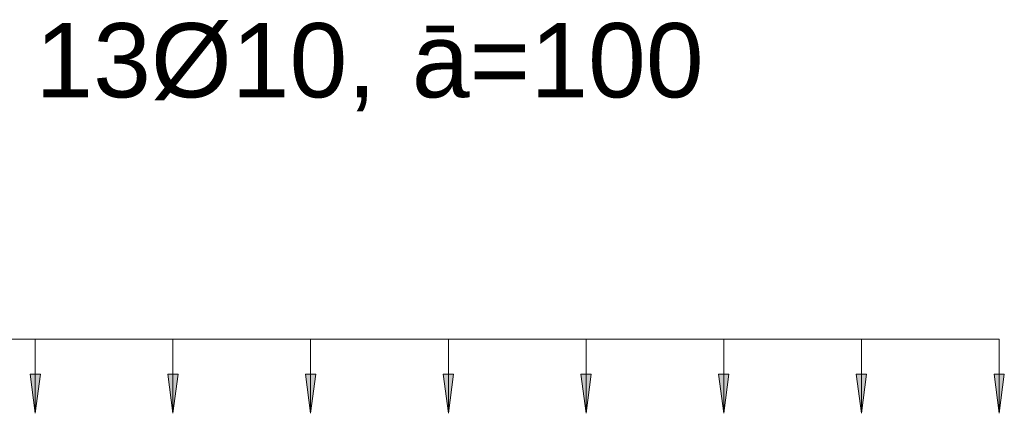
# Model space of a CAD drawing. Header units: millimetres. Extents: x -25607 to 9385, y 1894 to 10168.
# Tile 35 of 181: x -16933 to -16272, y 9314 to 9579. Entities that reach past the tile are written whole.
import ezdxf

# ---------------------------------------------------------------- set-up
doc = ezdxf.new("R2010")
doc.units = ezdxf.units.MM
for name, color, linetype, lineweight in [('A-ANNO-DIMS', 211, 'Continuous', 5), ('A-ANNO-DIMS-25', 211, 'Continuous', 5), ('S-RBAR-IDEN', 171, 'Continuous', 5)]:
    doc.layers.add(name, color=color, linetype=linetype, lineweight=lineweight)
doc.styles.add('Arial', font='arial.ttf', dxfattribs={"height": 50})
doc.styles.add('Arial_1', font='arial.ttf', dxfattribs={"height": 62.5})
doc.dimstyles.new('Výztuž_kusy__řezy_', dxfattribs={"dimscale": 304.8, "dimtxt": 0.18, "dimasz": 0, "dimexe": 0, "dimexo": 0.0625, "dimgap": 0.082021, "dimtad": 1, "dimdec": 0, "dimzin": 0, "dimdsep": 46, "dimtxsty": 'Arial_1', "dimblk1": 'NONE', "dimblk2": 'NONE', "dimsah": 1, "dimcen": 0.09, "dimazin": 0, "dimtfac": 1, "dimtdec": 4, "dimtix": 1, "dimtmove": 0, "dimatfit": 3, "dimfxl": 0.164042, "dimfxlon": 1, "dimtvp": 1, "dimtfill": 1, "dimtolj": 1, "dimtzin": 0, "dimarcsym": 2})

# ---------------------------------------------------------------- blocks, each defined once
blk = doc.blocks.new('DIMBLOCK82-V4')
at = {"layer": 'A-ANNO-DIMS-25'}
for points in [[(-17015.36, 9314.03), (-17011.9, 9340.32), (-17018.82, 9340.32)], [(-16922.82, 9314.03), (-16919.36, 9340.32), (-16926.28, 9340.32)]]:
    blk.add_hatch(color=256, dxfattribs=at).paths.add_polyline_path(points)
for p, q in [((-17015.36, 9364.03), (-16922.82, 9364.03)), ((-17015.36, 9364.03), (-17015.36, 9364.03)), ((-17015.36, 9364.03), (-17015.36, 9314.03)), ((-16922.82, 9364.03), (-16922.82, 9364.03)), ((-16922.82, 9364.03), (-16922.82, 9314.03)), ((-17011.9, 9340.32), (-17018.82, 9340.32)), ((-17018.82, 9340.32), (-17015.36, 9314.03)), ((-17015.36, 9314.03), (-17011.9, 9340.32)), ((-16919.36, 9340.32), (-16926.28, 9340.32)), ((-16926.28, 9340.32), (-16922.82, 9314.03)), ((-16922.82, 9314.03), (-16919.36, 9340.32))]:
    blk.add_line(p, q, dxfattribs=at)
blk = doc.blocks.new('_None')
blk = doc.blocks.new('DIMBLOCK83-V4')
at = {"layer": 'A-ANNO-DIMS-25'}
for points in [[(-16922.82, 9314.03), (-16919.36, 9340.32), (-16926.28, 9340.32)], [(-16830.27, 9314.03), (-16826.81, 9340.32), (-16833.73, 9340.32)]]:
    blk.add_hatch(color=256, dxfattribs=at).paths.add_polyline_path(points)
for p, q in [((-16922.82, 9364.03), (-16830.27, 9364.03)), ((-16922.82, 9364.03), (-16922.82, 9364.03)), ((-16922.82, 9364.03), (-16922.82, 9314.03)), ((-16830.27, 9364.03), (-16830.27, 9364.03)), ((-16830.27, 9364.03), (-16830.27, 9314.03)), ((-16919.36, 9340.32), (-16926.28, 9340.32)), ((-16926.28, 9340.32), (-16922.82, 9314.03)), ((-16922.82, 9314.03), (-16919.36, 9340.32)), ((-16826.81, 9340.32), (-16833.73, 9340.32)), ((-16833.73, 9340.32), (-16830.27, 9314.03)), ((-16830.27, 9314.03), (-16826.81, 9340.32))]:
    blk.add_line(p, q, dxfattribs=at)
blk = doc.blocks.new('DIMBLOCK84-V4')
at = {"layer": 'A-ANNO-DIMS-25'}
for points in [[(-16830.27, 9314.03), (-16826.81, 9340.32), (-16833.73, 9340.32)], [(-16737.73, 9314.03), (-16734.27, 9340.32), (-16741.19, 9340.32)]]:
    blk.add_hatch(color=256, dxfattribs=at).paths.add_polyline_path(points)
for p, q in [((-16830.27, 9364.03), (-16737.73, 9364.03)), ((-16830.27, 9364.03), (-16830.27, 9364.03)), ((-16830.27, 9364.03), (-16830.27, 9314.03)), ((-16737.73, 9364.03), (-16737.73, 9364.03)), ((-16737.73, 9364.03), (-16737.73, 9314.03)), ((-16826.81, 9340.32), (-16833.73, 9340.32)), ((-16833.73, 9340.32), (-16830.27, 9314.03)), ((-16830.27, 9314.03), (-16826.81, 9340.32)), ((-16734.27, 9340.32), (-16741.19, 9340.32)), ((-16741.19, 9340.32), (-16737.73, 9314.03)), ((-16737.73, 9314.03), (-16734.27, 9340.32))]:
    blk.add_line(p, q, dxfattribs=at)
blk = doc.blocks.new('DIMBLOCK85-V4')
at = {"layer": 'A-ANNO-DIMS-25'}
for points in [[(-16737.73, 9314.03), (-16734.27, 9340.32), (-16741.19, 9340.32)], [(-16645.18, 9314.03), (-16641.72, 9340.32), (-16648.64, 9340.32)]]:
    blk.add_hatch(color=256, dxfattribs=at).paths.add_polyline_path(points)
for p, q in [((-16737.73, 9364.03), (-16645.18, 9364.03)), ((-16737.73, 9364.03), (-16737.73, 9364.03)), ((-16737.73, 9364.03), (-16737.73, 9314.03)), ((-16645.18, 9364.03), (-16645.18, 9364.03)), ((-16645.18, 9364.03), (-16645.18, 9314.03)), ((-16734.27, 9340.32), (-16741.19, 9340.32)), ((-16741.19, 9340.32), (-16737.73, 9314.03)), ((-16737.73, 9314.03), (-16734.27, 9340.32)), ((-16641.72, 9340.32), (-16648.64, 9340.32)), ((-16648.64, 9340.32), (-16645.18, 9314.03)), ((-16645.18, 9314.03), (-16641.72, 9340.32))]:
    blk.add_line(p, q, dxfattribs=at)
blk = doc.blocks.new('DIMBLOCK86-V4')
at = {"layer": 'A-ANNO-DIMS-25'}
for points in [[(-16645.18, 9314.03), (-16641.72, 9340.32), (-16648.64, 9340.32)], [(-16552.64, 9314.03), (-16549.18, 9340.32), (-16556.1, 9340.32)]]:
    blk.add_hatch(color=256, dxfattribs=at).paths.add_polyline_path(points)
for p, q in [((-16645.18, 9364.03), (-16552.64, 9364.03)), ((-16645.18, 9364.03), (-16645.18, 9364.03)), ((-16645.18, 9364.03), (-16645.18, 9314.03)), ((-16552.64, 9364.03), (-16552.64, 9364.03)), ((-16552.64, 9364.03), (-16552.64, 9314.03)), ((-16641.72, 9340.32), (-16648.64, 9340.32)), ((-16648.64, 9340.32), (-16645.18, 9314.03)), ((-16645.18, 9314.03), (-16641.72, 9340.32)), ((-16549.18, 9340.32), (-16556.1, 9340.32)), ((-16556.1, 9340.32), (-16552.64, 9314.03)), ((-16552.64, 9314.03), (-16549.18, 9340.32))]:
    blk.add_line(p, q, dxfattribs=at)
blk = doc.blocks.new('DIMBLOCK87-V4')
at = {"layer": 'A-ANNO-DIMS-25'}
for points in [[(-16552.64, 9314.03), (-16549.18, 9340.32), (-16556.1, 9340.32)], [(-16460.09, 9314.03), (-16456.63, 9340.32), (-16463.55, 9340.32)]]:
    blk.add_hatch(color=256, dxfattribs=at).paths.add_polyline_path(points)
for p, q in [((-16552.64, 9364.03), (-16460.09, 9364.03)), ((-16552.64, 9364.03), (-16552.64, 9364.03)), ((-16552.64, 9364.03), (-16552.64, 9314.03)), ((-16460.09, 9364.03), (-16460.09, 9364.03)), ((-16460.09, 9364.03), (-16460.09, 9314.03)), ((-16549.18, 9340.32), (-16556.1, 9340.32)), ((-16556.1, 9340.32), (-16552.64, 9314.03)), ((-16552.64, 9314.03), (-16549.18, 9340.32)), ((-16456.63, 9340.32), (-16463.55, 9340.32)), ((-16463.55, 9340.32), (-16460.09, 9314.03)), ((-16460.09, 9314.03), (-16456.63, 9340.32))]:
    blk.add_line(p, q, dxfattribs=at)
blk = doc.blocks.new('DIMBLOCK88-V4')
at = {"layer": 'A-ANNO-DIMS-25'}
for points in [[(-16460.09, 9314.03), (-16456.63, 9340.32), (-16463.55, 9340.32)], [(-16367.55, 9314.03), (-16364.08, 9340.32), (-16371.01, 9340.32)]]:
    blk.add_hatch(color=256, dxfattribs=at).paths.add_polyline_path(points)
for p, q in [((-16460.09, 9364.03), (-16367.55, 9364.03)), ((-16460.09, 9364.03), (-16460.09, 9364.03)), ((-16460.09, 9364.03), (-16460.09, 9314.03)), ((-16367.55, 9364.03), (-16367.55, 9364.03)), ((-16367.55, 9364.03), (-16367.55, 9314.03)), ((-16456.63, 9340.32), (-16463.55, 9340.32)), ((-16463.55, 9340.32), (-16460.09, 9314.03)), ((-16460.09, 9314.03), (-16456.63, 9340.32)), ((-16364.08, 9340.32), (-16371.01, 9340.32)), ((-16371.01, 9340.32), (-16367.55, 9314.03)), ((-16367.55, 9314.03), (-16364.08, 9340.32))]:
    blk.add_line(p, q, dxfattribs=at)
blk = doc.blocks.new('DIMBLOCK89-V4')
at = {"layer": 'A-ANNO-DIMS-25'}
for points in [[(-16367.55, 9314.03), (-16364.08, 9340.32), (-16371.01, 9340.32)], [(-16275, 9314.03), (-16271.54, 9340.32), (-16278.46, 9340.32)]]:
    blk.add_hatch(color=256, dxfattribs=at).paths.add_polyline_path(points)
for p, q in [((-16367.55, 9364.03), (-16275, 9364.03)), ((-16367.55, 9364.03), (-16367.55, 9364.03)), ((-16367.55, 9364.03), (-16367.55, 9314.03)), ((-16275, 9364.03), (-16275, 9364.03)), ((-16275, 9364.03), (-16275, 9314.03)), ((-16364.08, 9340.32), (-16371.01, 9340.32)), ((-16371.01, 9340.32), (-16367.55, 9314.03)), ((-16367.55, 9314.03), (-16364.08, 9340.32)), ((-16271.54, 9340.32), (-16278.46, 9340.32)), ((-16278.46, 9340.32), (-16275, 9314.03)), ((-16275, 9314.03), (-16271.54, 9340.32))]:
    blk.add_line(p, q, dxfattribs=at)
blk = doc.blocks.new('DIMBLOCK90-V4')
at = {"layer": 'A-ANNO-DIMS-25'}
for points in [[(-17385.54, 9314.03), (-17382.08, 9340.32), (-17389.01, 9340.32)], [(-17293, 9314.03), (-17289.54, 9340.32), (-17296.46, 9340.32)], [(-17200.45, 9314.03), (-17196.99, 9340.32), (-17203.92, 9340.32)], [(-17107.91, 9314.03), (-17104.45, 9340.32), (-17111.37, 9340.32)], [(-17015.36, 9314.03), (-17011.9, 9340.32), (-17018.82, 9340.32)], [(-16922.82, 9314.03), (-16919.36, 9340.32), (-16926.28, 9340.32)], [(-16830.27, 9314.03), (-16826.81, 9340.32), (-16833.73, 9340.32)], [(-16737.73, 9314.03), (-16734.27, 9340.32), (-16741.19, 9340.32)], [(-16645.18, 9314.03), (-16641.72, 9340.32), (-16648.64, 9340.32)], [(-16552.64, 9314.03), (-16549.18, 9340.32), (-16556.1, 9340.32)], [(-16460.09, 9314.03), (-16456.63, 9340.32), (-16463.55, 9340.32)], [(-16367.55, 9314.03), (-16364.08, 9340.32), (-16371.01, 9340.32)], [(-16275, 9314.03), (-16271.54, 9340.32), (-16278.46, 9340.32)]]:
    blk.add_hatch(color=256, dxfattribs=at).paths.add_polyline_path(points)
for p, q in [((-17385.54, 9364.03), (-16275, 9364.03)), ((-17385.54, 9364.03), (-17293, 9364.03)), ((-17385.54, 9364.03), (-17385.54, 9364.03)), ((-17385.54, 9364.03), (-17385.54, 9314.03)), ((-17293, 9364.03), (-17200.45, 9364.03)), ((-17293, 9364.03), (-17293, 9364.03)), ((-17293, 9364.03), (-17293, 9314.03)), ((-17200.45, 9364.03), (-17107.91, 9364.03)), ((-17200.45, 9364.03), (-17200.45, 9364.03)), ((-17200.45, 9364.03), (-17200.45, 9314.03)), ((-17107.91, 9364.03), (-17015.36, 9364.03)), ((-17107.91, 9364.03), (-17107.91, 9364.03)), ((-17107.91, 9364.03), (-17107.91, 9314.03)), ((-17015.36, 9364.03), (-16922.82, 9364.03)), ((-17015.36, 9364.03), (-17015.36, 9364.03)), ((-17015.36, 9364.03), (-17015.36, 9314.03)), ((-16922.82, 9364.03), (-16830.27, 9364.03)), ((-16922.82, 9364.03), (-16922.82, 9364.03)), ((-16922.82, 9364.03), (-16922.82, 9314.03)), ((-16830.27, 9364.03), (-16737.73, 9364.03)), ((-16830.27, 9364.03), (-16830.27, 9364.03)), ((-16830.27, 9364.03), (-16830.27, 9314.03)), ((-16737.73, 9364.03), (-16645.18, 9364.03)), ((-16737.73, 9364.03), (-16737.73, 9364.03)), ((-16737.73, 9364.03), (-16737.73, 9314.03)), ((-16645.18, 9364.03), (-16552.64, 9364.03)), ((-16645.18, 9364.03), (-16645.18, 9364.03)), ((-16645.18, 9364.03), (-16645.18, 9314.03)), ((-16552.64, 9364.03), (-16460.09, 9364.03)), ((-16552.64, 9364.03), (-16552.64, 9364.03)), ((-16552.64, 9364.03), (-16552.64, 9314.03)), ((-16460.09, 9364.03), (-16367.55, 9364.03)), ((-16460.09, 9364.03), (-16460.09, 9364.03)), ((-16460.09, 9364.03), (-16460.09, 9314.03)), ((-16367.55, 9364.03), (-16275, 9364.03)), ((-16367.55, 9364.03), (-16367.55, 9364.03)), ((-16367.55, 9364.03), (-16367.55, 9314.03)), ((-16275, 9364.03), (-16275, 9364.03)), ((-16275, 9364.03), (-16275, 9314.03)), ((-17382.08, 9340.32), (-17389.01, 9340.32)), ((-17389.01, 9340.32), (-17385.54, 9314.03)), ((-17385.54, 9314.03), (-17382.08, 9340.32)), ((-17289.54, 9340.32), (-17296.46, 9340.32)), ((-17296.46, 9340.32), (-17293, 9314.03)), ((-17293, 9314.03), (-17289.54, 9340.32)), ((-17196.99, 9340.32), (-17203.92, 9340.32)), ((-17203.92, 9340.32), (-17200.45, 9314.03)), ((-17200.45, 9314.03), (-17196.99, 9340.32)), ((-17104.45, 9340.32), (-17111.37, 9340.32)), ((-17111.37, 9340.32), (-17107.91, 9314.03)), ((-17107.91, 9314.03), (-17104.45, 9340.32)), ((-17011.9, 9340.32), (-17018.82, 9340.32)), ((-17018.82, 9340.32), (-17015.36, 9314.03)), ((-17015.36, 9314.03), (-17011.9, 9340.32)), ((-16919.36, 9340.32), (-16926.28, 9340.32)), ((-16926.28, 9340.32), (-16922.82, 9314.03)), ((-16922.82, 9314.03), (-16919.36, 9340.32)), ((-16826.81, 9340.32), (-16833.73, 9340.32)), ((-16833.73, 9340.32), (-16830.27, 9314.03)), ((-16830.27, 9314.03), (-16826.81, 9340.32)), ((-16734.27, 9340.32), (-16741.19, 9340.32)), ((-16741.19, 9340.32), (-16737.73, 9314.03)), ((-16737.73, 9314.03), (-16734.27, 9340.32)), ((-16641.72, 9340.32), (-16648.64, 9340.32)), ((-16648.64, 9340.32), (-16645.18, 9314.03)), ((-16645.18, 9314.03), (-16641.72, 9340.32)), ((-16549.18, 9340.32), (-16556.1, 9340.32)), ((-16556.1, 9340.32), (-16552.64, 9314.03)), ((-16552.64, 9314.03), (-16549.18, 9340.32)), ((-16456.63, 9340.32), (-16463.55, 9340.32)), ((-16463.55, 9340.32), (-16460.09, 9314.03)), ((-16460.09, 9314.03), (-16456.63, 9340.32)), ((-16364.08, 9340.32), (-16371.01, 9340.32)), ((-16371.01, 9340.32), (-16367.55, 9314.03)), ((-16367.55, 9314.03), (-16364.08, 9340.32)), ((-16271.54, 9340.32), (-16278.46, 9340.32)), ((-16278.46, 9340.32), (-16275, 9314.03)), ((-16275, 9314.03), (-16271.54, 9340.32))]:
    blk.add_line(p, q, dxfattribs=at)

msp = doc.modelspace()

# ---------------------------------------------------------------- texts
at = {"layer": 'S-RBAR-IDEN', "char_height": 50, "attachment_point": 1, "style": 'Arial', "bg_fill": 3, "box_fill_scale": 1.25, "bg_fill_color": 256, "bg_fill_true_color": 13158600, "bg_fill_transparency": 0}
for s, insert, width in [('13Ø10, ', (-16922.77, 9576.68), 306.6455), ('ā=100', (-16669.76, 9576.68), 242.5105)]:
    msp.add_mtext(s, dxfattribs=dict(at, insert=insert, width=width))

# ---------------------------------------------------------------- dimensions: what is measured, and where the dimension line sits
at = {"layer": 'A-ANNO-DIMS'}
for base, p1, p2, text, override, picture, middle in [((-16275, 9364.03), (-17385.54, 9314.03), (-16275, 9314.03), '93 1111', {"dimpost": '<>', "dimblk1": 'None', "dimblk2": 'None', "dimsah": 1, "dimfxl": 1110.544754}, 'DIMBLOCK90-V4', (-16830.27, 9420.96)), ((-16922.82, 9364.03), (-17015.36, 9314.03), (-16922.82, 9314.03), ' ', {"dimpost": '<>', "dimfxl": 92.545396}, 'DIMBLOCK82-V4', (-16969.09, 9364.03)), ((-16830.27, 9364.03), (-16922.82, 9314.03), (-16830.27, 9314.03), ' ', {"dimpost": '<>', "dimfxl": 92.545396}, 'DIMBLOCK83-V4', (-16876.55, 9364.03)), ((-16737.73, 9364.03), (-16830.27, 9314.03), (-16737.73, 9314.03), ' ', {"dimpost": '<>', "dimfxl": 92.545396}, 'DIMBLOCK84-V4', (-16784, 9364.03)), ((-16645.18, 9364.03), (-16737.73, 9314.03), (-16645.18, 9314.03), ' ', {"dimpost": '<>', "dimfxl": 92.545396}, 'DIMBLOCK85-V4', (-16691.45, 9364.03)), ((-16552.64, 9364.03), (-16645.18, 9314.03), (-16552.64, 9314.03), ' ', {"dimpost": '<>', "dimfxl": 92.545396}, 'DIMBLOCK86-V4', (-16598.91, 9364.03)), ((-16460.09, 9364.03), (-16552.64, 9314.03), (-16460.09, 9314.03), ' ', {"dimpost": '<>', "dimfxl": 92.545396}, 'DIMBLOCK87-V4', (-16506.36, 9364.03)), ((-16367.55, 9364.03), (-16460.09, 9314.03), (-16367.55, 9314.03), ' ', {"dimpost": '<>', "dimfxl": 92.545396}, 'DIMBLOCK88-V4', (-16413.82, 9364.03)), ((-16275, 9364.03), (-16367.55, 9314.03), (-16275, 9314.03), ' ', {"dimpost": '<>', "dimfxl": 92.545396}, 'DIMBLOCK89-V4', (-16321.27, 9364.03))]:
    dim = msp.add_linear_dim(base=base, p1=p1, p2=p2, text=text, dimstyle='Výztuž_kusy__řezy_', override=override, dxfattribs=at)
    dim.commit()
    dim.dimension.update_dxf_attribs({"geometry": picture, "text_midpoint": middle})

doc.saveas('drawing.dxf')
